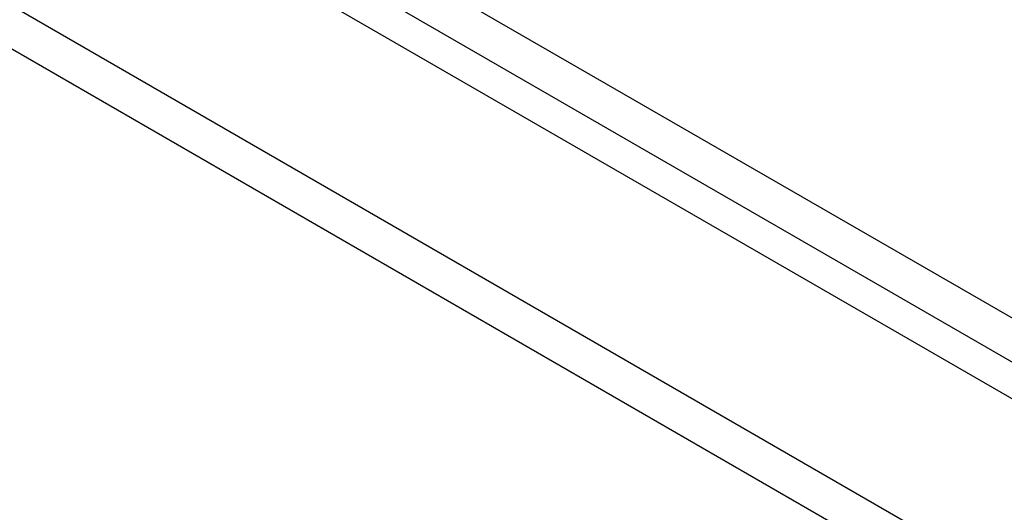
# Model space of a CAD drawing. Header units: inches. Extents: x 20 to 506, y 54 to 236.
# Tile 237 of 245: x 491.55 to 495.2, y 192.97 to 194.79. Entities that reach past the tile are written whole.
import ezdxf

# ---------------------------------------------------------------- set-up
doc = ezdxf.new("R2010")
doc.units = ezdxf.units.IN
doc.header["$MEASUREMENT"] = 0
doc.layers.add('Visible Edges(ANSI)', color=7, linetype='Continuous', lineweight=25)
doc.layers.add('Visible Tangent Edges(ANSI)', color=7, linetype='Continuous', lineweight=25)

msp = doc.modelspace()

# ---------------------------------------------------------------- linework, layer by layer
at = {"layer": 'Visible Edges(ANSI)'}
msp.add_line((464.6236, 211.058), (498.2854, 191.6234), dxfattribs=at)
at = {"layer": 'Visible Tangent Edges(ANSI)'}
for p, q in [((498.5563, 191.7649), (464.7551, 211.28)), ((464.6851, 211.1588), (498.4863, 191.6437)), ((464.0332, 210.7171), (497.695, 191.2825)), ((497.625, 191.1612), (463.9632, 210.5959))]:
    msp.add_line(p, q, dxfattribs=at)

doc.saveas('drawing.dxf')
